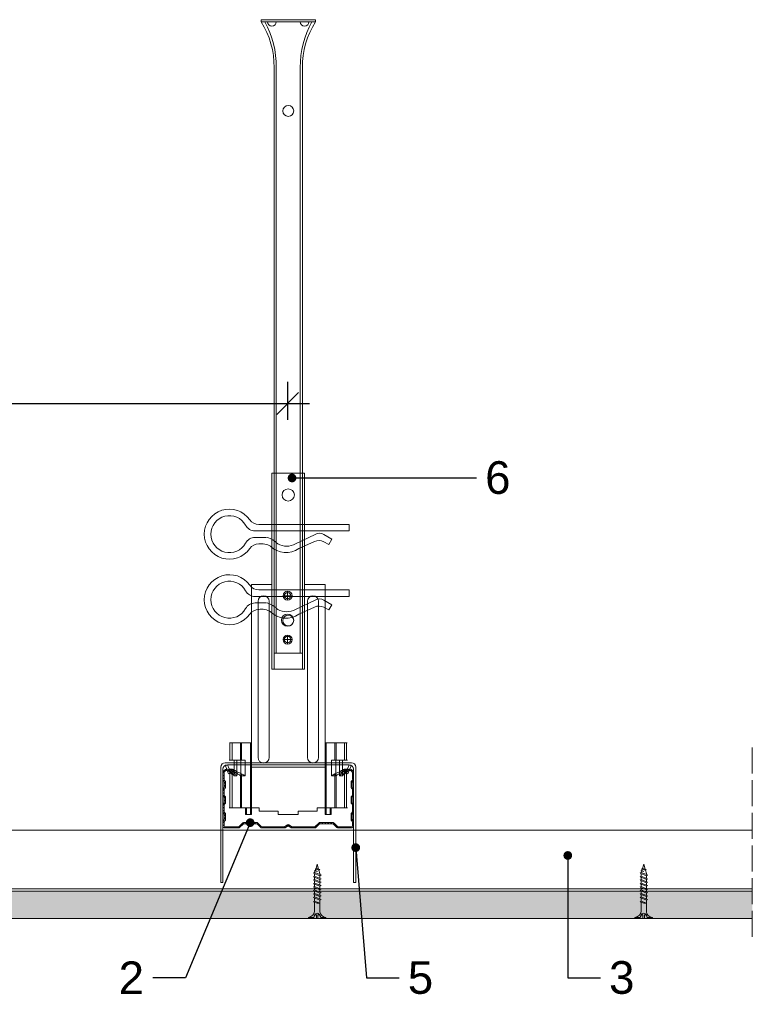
# Model space of a CAD drawing. Header units: millimetres. Extents: x -295 to 1938, y -1476 to -726.
# Tile 6 of 6: x 1601 to 1938, y -1179 to -726. Entities that reach past the tile are written whole.
import ezdxf
from ezdxf import colors
from ezdxf.entities.mleader import LeaderData, LeaderLine
from ezdxf.math import Vec2, Vec3

# ---------------------------------------------------------------- set-up
doc = ezdxf.new("R2010")
doc.units = ezdxf.units.MM
doc.linetypes.add('ACAD_ISO02W100', pattern=[15, 12, -3])
doc.layers.get('0').update_dxf_attribs({"lineweight": 5})
doc.layers.get('Defpoints').update_dxf_attribs({"lineweight": 9})
for name, color, linetype, lineweight in [('_RIGIPS AKCESORIA', 7, 'Continuous', 5), ('_RIGIPS G-K', 7, 'Continuous', 9), ('_RIGIPS PROFIL', 7, 'Continuous', 9), ('_RIGIPS PŁYTA', 7, 'Continuous', 9), ('PRZERYWANA', 7, 'ACAD_ISO02W100', 9)]:
    doc.layers.add(name, color=color, linetype=linetype, lineweight=lineweight)
doc.styles.get("Standard").update_dxf_attribs({"font": 'arial.ttf'})
doc.dimstyles.new('Rigips', dxfattribs={"dimtxt": 10, "dimasz": 10, "dimexe": 10, "dimexo": 0.625, "dimtad": 1, "dimtxsty": 'Standard', "dimblk": 'OBLIQUE', "dimcen": 2.5, "dimdle": 10, "dimadec": 0, "dimazin": 0, "dimtfac": 1, "dimtmove": 0, "dimatfit": 3, "dimldrblk": 'DOT', "dimfxl": 1, "dimarcsym": 0})

# ---------------------------------------------------------------- blocks, each defined once
blk = doc.blocks.new('wieszak noniuszowy widok')
for p, q in [((367.75, 93.63), (382.75, 93.63)), ((367.75, 3.63), (367.75, 93.63)), ((368.75, 3.63), (368.75, 93.63)), ((381.75, 3.63), (381.75, 93.63)), ((382.75, 3.63), (382.75, 93.63)), ((367.75, 42.47), (358.34, 42.47)), ((358.34, -30.29), (358.34, 42.47)), ((392.15, 42.47), (382.75, 42.47)), ((392.15, 42.47), (392.15, -30.29)), ((392.15, 42.47), (392.15, -30.29)), ((372.87, 37.38), (376.99, 37.38)), ((374.93, 39.42), (374.93, 35.32)), ((361.34, -36.95), (361.34, 34.79)), ((361.34, 34.79), (361.34, -36.95)), ((366.47, 34.79), (366.47, -36.95)), ((366.47, -36.95), (366.47, 34.79)), ((384.02, -36.95), (384.02, 34.79)), ((384.02, 34.79), (384.02, -36.95)), ((389.14, 34.79), (389.14, -36.95)), ((389.14, 34.79), (389.14, -36.95)), ((374.93, 19.27), (374.93, 15.17)), ((372.87, 17.23), (376.99, 17.23)), ((367.75, 3.63), (382.75, 3.63)), ((348.22, -30.29), (358.37, -30.29)), ((348.44, -30.29), (348.44, -38.17)), ((349.43, -30.29), (349.43, -38.17)), ((353.28, -30.29), (353.28, -38.17)), ((353.8, -30.29), (353.8, -38.17)), ((357.85, -30.29), (357.85, -63.08)), ((358.37, -30.29), (358.37, -63.08)), ((392.13, -30.29), (392.13, -63.08)), ((392.15, -30.29), (392.15, -60.01)), ((392.15, -30.29), (392.15, -60.01)), ((402.37, -30.29), (392.16, -30.29)), ((392.64, -30.29), (392.64, -63.08)), ((396.7, -30.29), (396.7, -38.17)), ((397.21, -30.29), (397.21, -38.17)), ((401.07, -30.29), (401.07, -38.17)), ((402.06, -30.29), (402.06, -38.17)), ((348.13, -38.17), (355.47, -38.17)), ((350.32, -38.17), (350.32, -45.34)), ((351.68, -45.34), (351.68, -38.17)), ((353.44, -45.34), (353.44, -38.17)), ((355.47, -38.17), (355.47, -45.34)), ((395.03, -45.34), (395.03, -38.17)), ((395.03, -38.17), (402.39, -38.17)), ((397.05, -38.17), (397.05, -45.34)), ((398.82, -38.17), (398.82, -45.34)), ((400.18, -45.34), (400.18, -38.17)), ((348.11, -42.32), (348.14, -42.29)), ((348.11, -42.37), (348.11, -42.32)), ((348.12, -42.43), (348.11, -42.37)), ((348.15, -42.51), (348.12, -42.43)), ((348.14, -42.29), (348.17, -42.28)), ((348.19, -42.61), (348.15, -42.51)), ((348.17, -42.28), (348.23, -42.28)), ((349.22, -42.28), (348.19, -42.28)), ((348.26, -42.72), (348.19, -42.61)), ((348.23, -42.28), (348.31, -42.3)), ((348.34, -42.84), (348.26, -42.72)), ((348.31, -42.3), (348.41, -42.34)), ((348.45, -43), (348.34, -42.84)), ((348.41, -42.34), (348.53, -42.39)), ((348.44, -42.99), (348.44, -60.01)), ((348.58, -43.18), (348.45, -43)), ((349.57, -43.07), (348.5, -43.07)), ((348.53, -42.39), (348.66, -42.46)), ((348.72, -43.37), (348.58, -43.18)), ((348.66, -42.46), (348.81, -42.54)), ((348.89, -43.59), (348.72, -43.37)), ((348.81, -42.54), (348.96, -42.63)), ((349.08, -43.83), (348.89, -43.59)), ((348.96, -42.63), (349.14, -42.73)), ((349.28, -44.08), (349.08, -43.83)), ((349.15, -42.29), (349.13, -42.32)), ((349.13, -42.32), (349.13, -42.36)), ((349.13, -42.36), (349.14, -42.41)), ((349.14, -42.41), (349.16, -42.47)), ((349.14, -42.73), (349.38, -42.88)), ((349.18, -42.28), (349.15, -42.29)), ((349.16, -42.47), (349.19, -42.54)), ((349.22, -42.28), (349.18, -42.28)), ((349.19, -42.54), (349.24, -42.62)), ((349.28, -42.28), (349.22, -42.28)), ((349.24, -42.62), (349.3, -42.71)), ((349.34, -42.29), (349.28, -42.28)), ((349.49, -44.34), (349.28, -44.08)), ((349.3, -42.71), (349.44, -42.91)), ((349.43, -42.32), (349.34, -42.29)), ((349.38, -42.88), (349.66, -43.05)), ((349.52, -42.35), (349.43, -42.32)), ((349.43, -42.9), (349.43, -60.01)), ((349.44, -42.91), (349.55, -43.05)), ((349.72, -44.62), (349.49, -44.34)), ((349.62, -42.4), (349.52, -42.35)), ((349.55, -43.05), (349.68, -43.2)), ((349.74, -42.46), (349.62, -42.4)), ((349.66, -43.05), (349.96, -43.25)), ((350.92, -43.07), (349.68, -43.07)), ((349.68, -43.2), (349.82, -43.37)), ((350.01, -44.98), (349.72, -44.62)), ((349.88, -42.52), (349.74, -42.46)), ((349.82, -43.37), (349.98, -43.56)), ((350.03, -42.6), (349.88, -42.52)), ((349.96, -43.25), (350.28, -43.46)), ((349.98, -43.56), (350.15, -43.76)), ((350.32, -45.34), (350.01, -44.98)), ((350.2, -42.69), (350.03, -42.6)), ((350.15, -43.76), (350.34, -43.96)), ((350.38, -42.79), (350.2, -42.69)), ((350.28, -43.46), (350.63, -43.68)), ((350.34, -43.96), (350.54, -44.17)), ((350.58, -42.89), (350.38, -42.79)), ((350.54, -44.17), (350.75, -44.4)), ((350.78, -43), (350.58, -42.89)), ((350.63, -43.68), (350.99, -43.91)), ((350.75, -44.4), (350.97, -44.63)), ((351, -43.12), (350.78, -43)), ((350.97, -44.63), (351.19, -44.86)), ((350.99, -43.91), (351.36, -44.14)), ((351.23, -43.25), (351, -43.12)), ((351.19, -44.86), (351.43, -45.11)), ((351.48, -43.37), (351.23, -43.25)), ((351.36, -44.14), (351.74, -44.37)), ((351.43, -45.11), (351.68, -45.34)), ((351.99, -43.64), (351.48, -43.37)), ((351.74, -44.37), (352.07, -44.57)), ((352.52, -43.92), (351.99, -43.64)), ((352.07, -44.57), (352.41, -44.78)), ((352.41, -44.78), (352.77, -44.98)), ((353.08, -44.19), (352.52, -43.92)), ((352.77, -44.98), (353.14, -45.18)), ((353.43, -44.35), (353.08, -44.19)), ((353.14, -45.18), (353.28, -45.26)), ((353.8, -44.52), (353.43, -44.35)), ((354.66, -44.92), (353.8, -44.52)), ((353.8, -44.52), (353.8, -60.01)), ((355.47, -45.34), (354.66, -44.92)), ((395.84, -44.92), (395.03, -45.34)), ((396.7, -44.52), (395.84, -44.92)), ((397.07, -44.35), (396.7, -44.52)), ((396.7, -44.52), (396.7, -60.01)), ((397.42, -44.19), (397.07, -44.35)), ((397.21, -45.26), (397.36, -45.18)), ((397.36, -45.18), (397.73, -44.98)), ((397.98, -43.92), (397.42, -44.19)), ((397.73, -44.98), (398.09, -44.78)), ((398.51, -43.64), (397.98, -43.92)), ((398.09, -44.78), (398.43, -44.57)), ((398.43, -44.57), (398.76, -44.37)), ((399.02, -43.37), (398.51, -43.64)), ((398.76, -44.37), (399.13, -44.14)), ((398.82, -45.34), (399.07, -45.11)), ((399.26, -43.25), (399.02, -43.37)), ((399.07, -45.11), (399.3, -44.86)), ((399.13, -44.14), (399.51, -43.91)), ((399.49, -43.12), (399.26, -43.25)), ((399.3, -44.86), (399.53, -44.63)), ((399.71, -43), (399.49, -43.12)), ((399.51, -43.91), (399.87, -43.68)), ((399.53, -44.63), (399.74, -44.4)), ((399.58, -43.07), (400.82, -43.07)), ((399.92, -42.89), (399.71, -43)), ((399.74, -44.4), (399.96, -44.17)), ((399.87, -43.68), (400.21, -43.46)), ((400.12, -42.79), (399.92, -42.89)), ((399.96, -44.17), (400.16, -43.96)), ((400.3, -42.69), (400.12, -42.79)), ((400.16, -43.96), (400.35, -43.76)), ((400.49, -44.98), (400.18, -45.34)), ((400.21, -43.46), (400.54, -43.25)), ((400.46, -42.6), (400.3, -42.69)), ((400.35, -43.76), (400.52, -43.56)), ((400.62, -42.52), (400.46, -42.6)), ((400.78, -44.62), (400.49, -44.98)), ((400.52, -43.56), (400.68, -43.37)), ((400.54, -43.25), (400.84, -43.05)), ((400.76, -42.46), (400.62, -42.52)), ((400.68, -43.37), (400.82, -43.2)), ((400.88, -42.4), (400.76, -42.46)), ((401.01, -44.34), (400.78, -44.62)), ((400.82, -43.2), (400.95, -43.05)), ((400.84, -43.05), (401.12, -42.88)), ((400.98, -42.35), (400.88, -42.4)), ((400.93, -43.07), (402, -43.07)), ((400.95, -43.05), (401.06, -42.91)), ((401.07, -42.32), (400.98, -42.35)), ((401.22, -44.08), (401.01, -44.34)), ((401.06, -42.91), (401.2, -42.71)), ((401.15, -42.29), (401.07, -42.32)), ((401.07, -42.9), (401.07, -60.01)), ((401.12, -42.88), (401.36, -42.73)), ((401.22, -42.28), (401.15, -42.29)), ((401.2, -42.71), (401.26, -42.62)), ((401.27, -42.28), (401.22, -42.28)), ((401.42, -43.83), (401.22, -44.08)), ((401.26, -42.62), (401.3, -42.54)), ((401.32, -42.28), (401.27, -42.28)), ((401.27, -42.28), (402.31, -42.28)), ((401.3, -42.54), (401.34, -42.47)), ((401.35, -42.29), (401.32, -42.28)), ((401.34, -42.47), (401.36, -42.41)), ((401.36, -42.32), (401.35, -42.29)), ((401.37, -42.36), (401.36, -42.32)), ((401.36, -42.41), (401.37, -42.36)), ((401.36, -42.73), (401.54, -42.63)), ((401.61, -43.59), (401.42, -43.83)), ((401.54, -42.63), (401.69, -42.54)), ((401.77, -43.37), (401.61, -43.59)), ((401.69, -42.54), (401.84, -42.46)), ((401.92, -43.18), (401.77, -43.37)), ((401.84, -42.46), (401.97, -42.39)), ((402.05, -43), (401.92, -43.18)), ((401.97, -42.39), (402.09, -42.34)), ((402.16, -42.84), (402.05, -43)), ((402.06, -42.99), (402.06, -60.01)), ((402.09, -42.34), (402.18, -42.3)), ((402.24, -42.72), (402.16, -42.84)), ((402.18, -42.3), (402.26, -42.28)), ((402.3, -42.61), (402.24, -42.72)), ((402.26, -42.28), (402.33, -42.28)), ((402.35, -42.51), (402.3, -42.61)), ((402.33, -42.28), (402.36, -42.29)), ((402.38, -42.43), (402.35, -42.51)), ((402.36, -42.29), (402.39, -42.32)), ((402.39, -42.37), (402.38, -42.43)), ((402.39, -42.32), (402.39, -42.37)), ((351.68, -45.34), (350.32, -45.34)), ((353.28, -45.26), (353.36, -45.3)), ((353.28, -45.26), (353.28, -60.01)), ((353.36, -45.3), (353.44, -45.34)), ((355.47, -45.34), (353.44, -45.34)), ((395.03, -45.34), (397.05, -45.34)), ((397.05, -45.34), (397.13, -45.3)), ((397.13, -45.3), (397.21, -45.26)), ((397.21, -45.26), (397.21, -60.01)), ((398.82, -45.34), (400.18, -45.34)), ((348.11, -60.01), (361.93, -60.01)), ((355.57, -63.08), (355.57, -60.01)), ((357.85, -63.08), (355.57, -63.08)), ((356.08, -63.08), (355.57, -63.08)), ((356.08, -60.01), (356.08, -63.08)), ((356.08, -63.08), (358.37, -63.08)), ((358.37, -63.08), (357.85, -63.08)), ((361.93, -60.01), (361.93, -61.55)), ((361.93, -60.01), (361.93, -61.55)), ((370.64, -61.55), (361.93, -61.55)), ((370.64, -61.55), (370.64, -63.08)), ((370.64, -61.55), (370.64, -63.08)), ((379.86, -63.08), (370.64, -63.08)), ((370.64, -63.08), (379.86, -63.08)), ((388.57, -61.55), (379.86, -61.55)), ((379.86, -61.55), (379.86, -63.08)), ((379.86, -61.55), (379.86, -63.08)), ((388.57, -60.01), (388.57, -61.55)), ((402.39, -60.01), (388.57, -60.01)), ((388.57, -60.01), (388.57, -61.55)), ((392.13, -63.08), (394.42, -63.08)), ((392.64, -63.08), (392.13, -63.08)), ((394.93, -63.08), (392.64, -63.08)), ((394.42, -63.08), (394.42, -60.01)), ((394.93, -63.08), (394.42, -63.08)), ((394.93, -60.01), (394.93, -63.08))]:
    blk.add_line(p, q)
for centre, radius in [((375.25, 83.63), 2.81), ((374.93, 37.38), 2.06), ((374.93, 37.38), 1.46), ((374.93, 26.11), 2.81), ((374.93, 17.23), 2.06), ((374.93, 17.23), 1.46)]:
    blk.add_circle(centre, radius)
for centre, start, end in [((363.91, 34.79), 0, 180), ((386.58, 34.79), 0, 180), ((363.91, -36.95), 180, 0), ((386.58, -36.95), 180, 0)]:
    blk.add_arc(centre, 2.56, start, end)
blk = doc.blocks.new('noniusz gorny widok')
for p, q in [((418.67, 301.96), (418.67, 302.96)), ((418.67, 302.96), (443.67, 302.96)), ((418.67, 301.96), (443.67, 301.96)), ((421.67, 301.96), (425.67, 301.96)), ((443.67, 301.96), (443.67, 302.96)), ((424.67, 11.96), (424.67, 281.05)), ((425.67, 11.96), (425.67, 281.05)), ((436.67, 11.96), (436.67, 281.05)), ((437.67, 11.96), (437.67, 281.05)), ((424.67, 11.96), (437.67, 11.96))]:
    blk.add_line(p, q)
for centre in [(431.17, 261.05), (431.17, 26.96)]:
    blk.add_circle(centre, 2.5)
for centre, radius, start, end in [((386.97, 281.54), 37.7, 359.2509, 32.7784), ((383.61, 281.48), 42.06, 359.4173, 29.1348), ((423.67, 301.96), 2, 180, 0), ((478.72, 281.48), 42.06, 150.8652, 180.5827), ((438.67, 301.96), 2, 180, 0), ((475.36, 281.54), 37.7, 147.2216, 180.7491)]:
    blk.add_arc(centre, radius, start, end)
blk = doc.blocks.new('klamra')
at = {"layer": '_RIGIPS AKCESORIA'}
for p, q in [((6828.19, 2764.92), (6828.19, 2806.53)), ((6831.19, 2764.92), (6831.19, 2808.19)), ((6834.19, 2802.92), (6834.19, 2808.19)), ((6832.87, 2780.55), (6837.19, 2789.57)), ((6839.31, 2788.09), (6836.06, 2780.95)), ((6832.86, 2776.63), (6835, 2772.92)), ((6835, 2772.92), (6837.38, 2774.29)), ((6836.19, 2776.54), (6837.38, 2774.29)), ((6831.19, 2764.92), (6828.19, 2764.92))]:
    blk.add_line(p, q, dxfattribs=at)
for centre, radius, start, end in [((6832.69, 2820.02), 11.5, 305.1527, 234.8473), ((6832.69, 2820.02), 8.5, 298.7822, 241.2178), ((6823.19, 2806.53), 5, 0, 54.8473), ((6826.19, 2808.19), 5, 0, 61.2178), ((6839.19, 2808.19), 5, 118.7822, 180), ((6842.19, 2806.53), 5, 125.1527, 180), ((6845.23, 2805.18), 8.16, 170.4436, 210.2847), ((6843.93, 2805.32), 10.09, 195.2653, 228.1308), ((6831.19, 2793.92), 10, 324.3132, 45.573), ((6829.23, 2793.69), 8.97, 332.6387, 27.3613), ((6835.87, 2778.58), 3.59, 146.8414, 212.9715), ((6840.61, 2778.88), 5, 155.5109, 207.8622)]:
    blk.add_arc(centre, radius, start, end, dxfattribs=at)
blk = doc.blocks.new('Lacznik krzyzowy (widok1)')
at = {"layer": '_RIGIPS AKCESORIA', "extrusion": (0, 0, -1)}
for p, q in [((2, 91.5), (60, 91.5)), ((2.08, 90.11), (3, 90.5)), ((3, 90.5), (4.53, 86.8)), ((14, 89.5, 30), (14, 90.5, 30)), ((48, 90.5, 30), (48, 89.5, 30)), ((57.47, 86.8), (59, 90.5)), ((59, 90.5), (59.92, 90.11)), ((0, 36.5), (0, 89.5)), ((1, 88.5), (1, 36.5)), ((3.61, 86.42), (2.08, 90.11)), ((4.53, 86.8), (3.61, 86.42)), ((48, 89.5, 30), (14, 89.5, 30)), ((58.39, 86.42), (57.47, 86.8)), ((59.92, 90.11), (58.39, 86.42)), ((61, 36.5), (61, 88.5)), ((62, 89.5), (62, 36.5)), ((1, 36.5), (0, 36.5)), ((62, 36.5), (61, 36.5))]:
    blk.add_line(p, q, dxfattribs=at)
at = {"layer": '_RIGIPS AKCESORIA'}
blk.add_line((59, 90.5), (3, 90.5), dxfattribs=at)
at = {"layer": '_RIGIPS AKCESORIA', "extrusion": (0, 0, -1)}
for centre, start, end in [((-2, 89.5), 0, 90), ((-3, 88.5), 0, 90), ((-3, 88.5), 0, 90), ((-59, 88.5), 90, 180), ((-59, 88.5), 90, 180), ((-60, 89.5), 90, 180)]:
    blk.add_arc(centre, 2, start, end, dxfattribs=at)
blk = doc.blocks.new('CD 60 ULTRASTIL')
h = blk.add_hatch()
h.set_pattern_fill('ANSI31', color=256, scale=0.3, style=0)
h.paths.add_polyline_path([(542.88, 684.5, -0.302776), (543.49, 684.5), (544.54, 683.79, 0.148069), (544.85, 683.7), (555.42, 683.7, 0.198912), (555.81, 683.86), (557.38, 685.44, -0.198912), (557.77, 685.6), (563.59, 685.6, -0.198912), (563.98, 685.44), (565.55, 683.86, 0.198912), (565.94, 683.7), (572.18, 683.7, 0.414214), (573.18, 684.7), (573.18, 686.74, 0.198912), (573.02, 687.12), (572.74, 687.4, -0.198912), (572.58, 687.79), (572.58, 689.87, -0.198912), (572.74, 690.26), (573.02, 690.54, 0.198912), (573.18, 690.93), (573.18, 694.47, 0.198912), (573.02, 694.86), (572.74, 695.14, -0.198912), (572.58, 695.53), (572.58, 697.61, -0.198912), (572.74, 698), (573.02, 698.28, 0.198912), (573.18, 698.67), (573.18, 701.47, 0.198912), (573.02, 701.86), (572.74, 702.14, -0.198912), (572.58, 702.53), (572.58, 704.61, -0.198912), (572.74, 705), (573.02, 705.28, 0.198912), (573.18, 705.67), (573.18, 708.9, 0.666128), (570.12, 710.18), (568.55, 708.63), (568.93, 708.24), (570.5, 709.79, -0.666128), (572.63, 708.9), (572.63, 705.9, -0.198912), (572.47, 705.51), (572.19, 705.23, 0.198912), (572.03, 704.84), (572.03, 702.3, 0.198912), (572.19, 701.91), (572.47, 701.63, -0.198912), (572.63, 701.25), (572.63, 698.9, -0.198912), (572.47, 698.51), (572.19, 698.23, 0.198912), (572.03, 697.84), (572.03, 695.3, 0.198912), (572.19, 694.91), (572.47, 694.63, -0.198912), (572.63, 694.25), (572.63, 691.16, -0.198912), (572.47, 690.77), (572.19, 690.49, 0.198912), (572.03, 690.1), (572.03, 687.56, 0.198912), (572.19, 687.17), (572.47, 686.9, -0.198912), (572.63, 686.51), (572.63, 684.7, -0.414214), (572.18, 684.25), (566.17, 684.25, -0.198912), (565.78, 684.41), (564.2, 685.99, 0.198912), (563.82, 686.15), (557.55, 686.15, 0.198912), (557.16, 685.99), (555.58, 684.41, -0.198912), (555.19, 684.25), (545.01, 684.25, -0.148069), (544.71, 684.34), (543.49, 685.16, 0.302776), (542.88, 685.16), (541.65, 684.34, -0.148069), (541.35, 684.25), (531.17, 684.25, -0.198912), (530.78, 684.41), (529.2, 685.99, 0.198912), (528.82, 686.15), (522.55, 686.15, 0.198912), (522.16, 685.99), (520.58, 684.41, -0.198912), (520.19, 684.25), (514.18, 684.25, -0.414214), (513.73, 684.7), (513.73, 686.51, -0.198912), (513.89, 686.9), (514.17, 687.17, 0.198912), (514.33, 687.56), (514.33, 690.1, 0.198912), (514.17, 690.49), (513.89, 690.77, -0.198912), (513.73, 691.16), (513.73, 694.25, -0.198912), (513.89, 694.63), (514.17, 694.91, 0.198912), (514.33, 695.3), (514.33, 697.84, 0.198912), (514.17, 698.23), (513.89, 698.51, -0.198912), (513.73, 698.9), (513.73, 701.25, -0.198912), (513.89, 701.63), (514.17, 701.91, 0.198912), (514.33, 702.3), (514.33, 704.84, 0.198912), (514.17, 705.23), (513.89, 705.51, -0.198912), (513.73, 705.9), (513.73, 708.9, -0.666128), (515.86, 709.79), (517.43, 708.24), (517.81, 708.63), (516.25, 710.18, 0.666128), (513.18, 708.9), (513.18, 705.67, 0.198912), (513.34, 705.28), (513.62, 705, -0.198912), (513.78, 704.61), (513.78, 702.53, -0.198912), (513.62, 702.14), (513.34, 701.86, 0.198912), (513.18, 701.47), (513.18, 698.67, 0.198912), (513.34, 698.28), (513.62, 698, -0.198912), (513.78, 697.61), (513.78, 695.53, -0.198912), (513.62, 695.14), (513.34, 694.86, 0.198912), (513.18, 694.47), (513.18, 690.93, 0.198912), (513.34, 690.54), (513.62, 690.26, -0.198912), (513.78, 689.87), (513.78, 687.79, -0.198912), (513.62, 687.4), (513.34, 687.12, 0.198912), (513.18, 686.74), (513.18, 684.7, 0.414214), (514.18, 683.7), (520.42, 683.7, 0.198912), (520.81, 683.86), (522.38, 685.44, -0.198912), (522.77, 685.6), (528.59, 685.6, -0.198912), (528.98, 685.44), (530.55, 683.86, 0.198912), (530.94, 683.7), (541.51, 683.7, 0.148069), (541.82, 683.79)])
for p, q in [((516.25, 710.18), (517.81, 708.63)), ((570.12, 710.18), (568.55, 708.63)), ((513.18, 708.9), (513.18, 705.67)), ((513.73, 708.9), (513.73, 705.9)), ((515.86, 709.79), (517.43, 708.24)), ((517.43, 708.24), (517.81, 708.63)), ((568.93, 708.24), (568.55, 708.63)), ((570.5, 709.79), (568.93, 708.24)), ((572.63, 708.9), (572.63, 705.9)), ((573.18, 708.9), (573.18, 705.67)), ((513.18, 698.67), (513.18, 701.47)), ((513.34, 705.28), (513.62, 705)), ((513.34, 701.86), (513.62, 702.14)), ((513.73, 698.9), (513.73, 701.25)), ((513.78, 704.61), (513.78, 702.53)), ((513.89, 705.51), (514.17, 705.23)), ((513.89, 701.63), (514.17, 701.91)), ((514.33, 704.84), (514.33, 702.3)), ((572.03, 704.84), (572.03, 702.3)), ((572.47, 705.51), (572.19, 705.23)), ((572.47, 701.63), (572.19, 701.91)), ((572.58, 704.61), (572.58, 702.53)), ((572.63, 698.9), (572.63, 701.25)), ((573.02, 705.28), (572.74, 705)), ((573.02, 701.86), (572.74, 702.14)), ((573.18, 698.67), (573.18, 701.47)), ((513.34, 698.28), (513.62, 698)), ((513.78, 697.61), (513.78, 695.53)), ((513.89, 698.51), (514.17, 698.23)), ((514.33, 697.84), (514.33, 695.3)), ((572.03, 697.84), (572.03, 695.3)), ((572.47, 698.51), (572.19, 698.23)), ((572.58, 697.61), (572.58, 695.53)), ((573.02, 698.28), (572.74, 698)), ((513.18, 694.47), (513.18, 690.93)), ((513.34, 694.86), (513.62, 695.14)), ((513.73, 694.25), (513.73, 691.16)), ((513.89, 694.63), (514.17, 694.91)), ((572.47, 694.63), (572.19, 694.91)), ((572.63, 694.25), (572.63, 691.16)), ((573.02, 694.86), (572.74, 695.14)), ((573.18, 694.47), (573.18, 690.93)), ((513.34, 690.54), (513.62, 690.26)), ((513.78, 689.87), (513.78, 687.79)), ((513.89, 690.77), (514.17, 690.49)), ((514.33, 690.1), (514.33, 687.56)), ((572.03, 690.1), (572.03, 687.56)), ((572.47, 690.77), (572.19, 690.49)), ((572.58, 689.87), (572.58, 687.79)), ((573.02, 690.54), (572.74, 690.26)), ((513.18, 686.74), (513.18, 684.7)), ((513.34, 687.12), (513.62, 687.4)), ((513.73, 686.51), (513.73, 684.7)), ((513.89, 686.9), (514.17, 687.17)), ((514.18, 684.25), (520.19, 684.25)), ((514.18, 683.7), (520.42, 683.7)), ((520.58, 684.41), (522.16, 685.99)), ((520.81, 683.86), (522.38, 685.44)), ((522.55, 686.15), (528.82, 686.15)), ((528.59, 685.6), (522.77, 685.6)), ((530.55, 683.86), (528.98, 685.44)), ((530.78, 684.41), (529.2, 685.99)), ((530.94, 683.7), (541.51, 683.7)), ((531.17, 684.25), (541.35, 684.25)), ((541.65, 684.34), (542.88, 685.16)), ((541.82, 683.79), (542.88, 684.5)), ((544.71, 684.34), (543.49, 685.16)), ((544.54, 683.79), (543.49, 684.5)), ((544.85, 683.7), (555.42, 683.7)), ((545.01, 684.25), (555.19, 684.25)), ((555.58, 684.41), (557.16, 685.99)), ((555.81, 683.86), (557.38, 685.44)), ((557.55, 686.15), (563.82, 686.15)), ((557.77, 685.6), (563.59, 685.6)), ((565.55, 683.86), (563.98, 685.44)), ((565.78, 684.41), (564.2, 685.99)), ((565.94, 683.7), (572.18, 683.7)), ((566.17, 684.25), (572.18, 684.25)), ((572.47, 686.9), (572.19, 687.17)), ((572.63, 686.51), (572.63, 684.7)), ((573.02, 687.12), (572.74, 687.4)), ((573.18, 686.74), (573.18, 684.7))]:
    blk.add_line(p, q)
for centre, radius, start, end in [((514.98, 708.9), 1.8, 45.3251, 180), ((514.98, 708.9), 1.25, 45.3251, 180), ((571.38, 708.9), 1.8, 360, 134.6749), ((571.38, 708.9), 1.25, 360, 134.6749), ((513.73, 705.67), 0.55, 180, 225), ((514.28, 705.9), 0.55, 180, 225), ((572.08, 705.9), 0.55, 315, 0), ((572.63, 705.67), 0.55, 315, 0), ((513.73, 701.47), 0.55, 135, 180), ((513.23, 704.61), 0.55, 0, 45), ((513.23, 702.53), 0.55, 315, 0), ((514.28, 701.25), 0.55, 135, 180), ((513.78, 704.84), 0.55, 0, 45), ((513.78, 702.3), 0.55, 315, 0), ((572.58, 704.84), 0.55, 135, 180), ((572.58, 702.3), 0.55, 180, 225), ((572.08, 701.25), 0.55, 0, 45), ((573.13, 704.61), 0.55, 135, 180), ((573.13, 702.53), 0.55, 180, 225), ((572.63, 701.47), 0.55, 0, 45), ((513.73, 698.67), 0.55, 180, 225), ((513.23, 697.61), 0.55, 360, 45), ((514.28, 698.9), 0.55, 180, 225), ((513.78, 697.84), 0.55, 0, 45), ((572.58, 697.84), 0.55, 135, 180), ((572.08, 698.9), 0.55, 315, 0), ((573.13, 697.61), 0.55, 135, 180), ((572.63, 698.67), 0.55, 315, 0), ((513.73, 694.47), 0.55, 135, 180), ((513.23, 695.53), 0.55, 315, 0), ((514.28, 694.25), 0.55, 135, 180), ((513.78, 695.3), 0.55, 315, 0), ((572.58, 695.3), 0.55, 180, 225), ((572.08, 694.25), 0.55, 0, 45), ((573.13, 695.53), 0.55, 180, 225), ((572.63, 694.47), 0.55, 0, 45), ((513.73, 690.93), 0.55, 180, 225), ((513.23, 689.87), 0.55, 0, 45), ((513.23, 687.79), 0.55, 315, 0), ((514.28, 691.16), 0.55, 180, 225), ((513.78, 690.1), 0.55, 360, 45), ((513.78, 687.56), 0.55, 315, 360), ((572.58, 690.1), 0.55, 135, 180), ((572.58, 687.56), 0.55, 180, 225), ((572.08, 691.16), 0.55, 315, 0), ((573.13, 689.87), 0.55, 135, 180), ((573.13, 687.79), 0.55, 180, 225), ((572.63, 690.93), 0.55, 315, 0), ((513.73, 686.74), 0.55, 135, 180), ((514.18, 684.7), 1, 180, 270), ((514.28, 686.51), 0.55, 135, 180), ((514.18, 684.7), 0.45, 180, 270), ((520.19, 684.8), 0.55, 270, 315), ((520.42, 684.25), 0.55, 270, 315), ((522.55, 685.6), 0.55, 90, 135), ((522.77, 685.05), 0.55, 90, 135), ((528.59, 685.05), 0.55, 45, 90), ((528.82, 685.6), 0.55, 45, 90), ((530.94, 684.25), 0.55, 225, 270), ((531.17, 684.8), 0.55, 225, 270), ((541.35, 684.8), 0.55, 270, 303.6901), ((541.51, 684.25), 0.55, 270, 303.6901), ((543.18, 684.7), 0.55, 56.3099, 123.6901), ((543.18, 684.04), 0.55, 56.3099, 123.6901), ((544.85, 684.25), 0.55, 236.3099, 270), ((545.01, 684.8), 0.55, 236.3099, 270), ((555.19, 684.8), 0.55, 270, 315), ((555.42, 684.25), 0.55, 270, 315), ((557.55, 685.6), 0.55, 90, 135), ((557.77, 685.05), 0.55, 90, 135), ((563.59, 685.05), 0.55, 45, 90), ((563.82, 685.6), 0.55, 45, 90), ((565.94, 684.25), 0.55, 225, 270), ((566.17, 684.8), 0.55, 225, 270), ((572.18, 684.7), 1, 270, 0), ((572.18, 684.7), 1, 270, 360), ((572.18, 684.7), 0.45, 270, 360), ((572.08, 686.51), 0.55, 360, 45), ((572.63, 686.74), 0.55, 360, 45)]:
    blk.add_arc(centre, radius, start, end)
blk = doc.blocks.new('TN 25')
at = {"layer": '_RIGIPS AKCESORIA'}
for p, q in [((0, -0.84), (0, 7.16)), ((0, 7.16), (0.46, 7.16)), ((0.46, 4.78), (0, 4.78)), ((0.46, 7.16), (0.46, 4.78)), ((8.47, 4.46), (8.79, 5)), ((8.79, 5), (9.93, 2.01)), ((10.1, 4.46), (10.41, 5)), ((10.41, 5), (11.56, 2.01)), ((11.67, 4.46), (11.99, 5)), ((11.99, 5), (13.14, 2.01)), ((13.21, 4.46), (13.52, 5)), ((13.52, 5), (14.67, 2.01)), ((14.8, 4.46), (15.12, 5)), ((15.12, 5), (16.26, 2.01)), ((16.42, 4.46), (16.73, 5)), ((16.73, 5), (17.88, 2.01)), ((17.99, 4.46), (18.31, 5)), ((18.31, 5), (19.45, 2.01)), ((19.68, 4.46), (20, 5)), ((20, 5), (21.14, 2.01)), ((0, 3.5), (1.77, 3.5)), ((0, 2.83), (1.77, 2.83)), ((0.46, 1.64), (0, 1.64)), ((0.46, -0.84), (0.46, 1.64)), ((1.77, 3.5), (1.77, 4.2)), ((1.77, 2.83), (1.77, 2.18)), ((3.02, 4.46), (8.47, 4.46)), ((7.49, 2.01), (3.55, 2.01)), ((7.12, 4.46), (7.12, 3.18)), ((8.03, 2.01), (7.12, 4.46)), ((7.12, 3.18), (7.65, 1.53)), ((7.65, 1.53), (8.03, 2.01)), ((9.41, 2.01), (8.03, 2.01)), ((9.61, 1.51), (8.47, 4.46)), ((9, 4.46), (10.1, 4.46)), ((9.93, 2.01), (9.61, 1.51)), ((11.04, 2.01), (9.93, 2.01)), ((11.23, 1.51), (10.1, 4.46)), ((10.62, 4.46), (11.67, 4.46)), ((11.56, 2.01), (11.23, 1.51)), ((12.61, 2.01), (11.56, 2.01)), ((12.81, 1.51), (11.67, 4.46)), ((12.2, 4.46), (13.21, 4.46)), ((13.14, 2.01), (12.81, 1.51)), ((14.15, 2.01), (13.14, 2.01)), ((14.34, 1.51), (13.21, 4.46)), ((13.73, 4.46), (14.8, 4.46)), ((14.67, 2.01), (14.34, 1.51)), ((15.74, 2.01), (14.67, 2.01)), ((15.94, 1.51), (14.8, 4.46)), ((15.33, 4.46), (16.42, 4.46)), ((16.26, 2.01), (15.94, 1.51)), ((17.36, 2.01), (16.26, 2.01)), ((17.55, 1.51), (16.42, 4.46)), ((16.94, 4.46), (17.99, 4.46)), ((17.88, 2.01), (17.55, 1.51)), ((18.93, 2.01), (17.88, 2.01)), ((19.13, 1.51), (17.99, 4.46)), ((18.52, 4.46), (19.68, 4.46)), ((19.45, 2.01), (19.13, 1.51)), ((19.45, 2.01), (20.62, 2.01)), ((20.82, 1.51), (19.68, 4.46)), ((20.21, 4.46), (20.7, 4.46)), ((20.7, 4.46), (22.28, 3.98)), ((21.14, 2.01), (20.82, 1.51)), ((21.14, 2.01), (21.81, 2.12)), ((21.85, 1.83), (21.67, 3.28)), ((21.67, 3.28), (22.14, 2.4)), ((22.14, 2.4), (21.85, 1.83)), ((22.7, 2.36), (22.14, 2.4)), ((22.28, 3.98), (22.56, 4.37)), ((22.7, 2.36), (22.28, 3.98)), ((22.56, 4.37), (23.03, 2.71)), ((23.03, 2.71), (22.7, 2.36)), ((22.71, 3.85), (25, 3.24)), ((25, 3.24), (23.03, 2.71)), ((0, -0.84), (0.46, -0.84))]:
    blk.add_line(p, q, dxfattribs=at)
for centre, major_axis, ratio, start_param, end_param in [((3.09, 7.67), (0.17, 3.2), 0.826134, 1.773653, 3.180586), ((-0.04, 0.9), (0, 3.93), 0.848176, -0.720942, -0.151112), ((3.37, -1.57), (0.28, 3.57), 0.832181, 0.035984, 1.430787), ((-2.73, 15.91), (0, 14.76), 0.848176, 3.399396, 3.475072), ((0.59, 4.62), (0, 2.81), 0.848176, 3.475072, 3.862535), ((1.66, 3.18), (0, 0.895), 0.848176, -1.552777, -0.720942), ((1.66, 3.18), (0, 0.895), 0.848176, 3.862535, 4.730408)]:
    blk.add_ellipse(centre, major_axis=major_axis, ratio=ratio, start_param=start_param, end_param=end_param, dxfattribs=at)
blk = doc.blocks.new('_Dot')
at = {"color": 0, "linetype": 'ByBlock', "lineweight": -2}
blk.add_line((-0.5, 0), (-1, 0), dxfattribs=at)
at = {"color": 0, "linetype": 'ByBlock', "const_width": 0.5}
blk.add_lwpolyline([(-0.25, 0, 1), (0.25, 0, 1)], format="xyb", close=True, dxfattribs=at)
blk = doc.blocks.new('_Oblique')
at = {"color": 0, "linetype": 'ByBlock', "lineweight": -2}
blk.add_line((-0.5, -0.5), (0.5, 0.5), dxfattribs=at)
blk = doc.blocks.new('*D35')
at = {"layer": '_RIGIPS PŁYTA', "color": 0, "lineweight": -2, "transparency": 16777216}
for p, q in [((1324.47, -926.2), (1324.47, -892.58)), ((1724.2, -910.15), (1724.2, -892.58)), ((1314.47, -902.58), (1734.2, -902.58))]:
    blk.add_line(p, q, dxfattribs=at)
at = {"layer": 'Defpoints', "color": 0, "transparency": 16777216}
for p in [(1724.2, -902.58), (1724.2, -910.78), (1324.47, -926.83)]:
    blk.add_point(p, dxfattribs=at)
at = {"layer": '_RIGIPS PŁYTA', "color": 0, "lineweight": -2, "transparency": 16777216, "xscale": 10, "yscale": 10, "zscale": 10, "rotation": 180}
blk.add_blockref('_Oblique', (1324.47, -902.58), dxfattribs=at)
at = {"layer": '_RIGIPS PŁYTA', "color": 0, "lineweight": -2, "transparency": 16777216, "xscale": 10, "yscale": 10, "zscale": 10}
blk.add_blockref('_Oblique', (1724.2, -902.58), dxfattribs=at)
at = {"layer": '_RIGIPS PŁYTA', "color": 0, "transparency": 16777216, "insert": (1524.33, -896.85), "char_height": 10, "attachment_point": 5}
blk.add_mtext('max 400', dxfattribs=at)

msp = doc.modelspace()

# ---------------------------------------------------------------- hatches: boundary and pattern name
at = {"layer": '_RIGIPS G-K'}
h = msp.add_hatch(dxfattribs=at)
h.set_pattern_fill('DOTS', color=253, scale=0.5, style=0)
h.set_pattern_definition([(0, (-1627.8341, -2665.1569), (0.396875, 0.79375), [0, -0.79375])])
h.paths.add_polyline_path([(1937.665, -1139.168), (1937.665, -1126.668), (1331.47, -1126.672), (1331.47, -1139.172)])

# ---------------------------------------------------------------- linework, layer by layer
at = {"layer": '_RIGIPS PROFIL'}
for p, q in [((1937.665, -1098.589), (1333.853, -1098.582)), ((1937.665, -1125.563), (1333.853, -1125.563))]:
    msp.add_line(p, q, dxfattribs=at)
at = {"layer": '_RIGIPS PŁYTA'}
for p, q in [((1937.665, -1126.663), (1324.47, -1126.663)), ((1937.665, -1139.163), (1325.47, -1139.163))]:
    msp.add_line(p, q, dxfattribs=at)
at = {"layer": 'PRZERYWANA'}
msp.add_line((1937.665, -1060.568), (1937.665, -1149.163), dxfattribs=at)

# ---------------------------------------------------------------- block references
for name, p in [('noniusz gorny widok', (1293.301, -1029.233)), ('wieszak noniuszowy widok', (1349.221, -1028.233)), ('Lacznik krzyzowy (widok1)', (1693.47, -1159.067)), ('CD 60 ULTRASTIL', (1181.29, -1781.27))]:
    msp.add_blockref(name, p)
at = {"color": 253, "xscale": -1, "rotation": 90}
for p in [(4517.414, 5870.079), (4517.414, 5839.982)]:
    msp.add_blockref('klamra', p, dxfattribs=at)
at = {"layer": '_RIGIPS AKCESORIA', "xscale": -1, "rotation": 270}
for p in [(1734.572, -1139.163), (1884.572, -1139.163)]:
    msp.add_blockref('TN 25', p, dxfattribs=at)

# ---------------------------------------------------------------- dimensions: what is measured, and where the dimension line sits
at = {"layer": '_RIGIPS PŁYTA'}
dim = msp.add_linear_dim(base=(1724.196, -902.584), p1=(1324.47, -926.826), p2=(1724.196, -910.776), text='max 400', dimstyle='Rigips', dxfattribs=at)
dim.commit()
dim.dimension.update_dxf_attribs({"geometry": '*D35', "text_midpoint": (1524.333, -896.853)})

# ---------------------------------------------------------------- leaders
at = {"layer": '_RIGIPS G-K'}
ml = msp.add_multileader_mtext('Standard', dxfattribs=at)
ml.set_content('6', color=256)
ml.set_leader_properties()
ml.set_arrow_properties(name='DOT')
ml.build(insert=Vec2(0, 0))
ml.multileader.update_dxf_attribs({"dogleg_length": 15})
ctx = ml.context
ctx.base_point, ctx.char_height, ctx.landing_gap_size, ctx.plane_origin = Vec3(1810.92, -936.73), 15, 4, Vec3(1808.962, -806.122)
notes = []
notes.append((ctx, [(0, (1, 1, 0), (1795.92, -936.73), (1, 0), 15, [(1, [(1726.194, -936.793)], 0, [])])]))
ctx.mtext.insert, ctx.mtext.flow_direction = Vec3(1814.92, -929.102), 5
ml = msp.add_multileader_mtext('Standard', dxfattribs=at)
ml.set_content('2', color=256)
ml.set_leader_properties()
ml.set_arrow_properties(name='DOT')
ml.build(insert=Vec2(0, 0))
ml.multileader.update_dxf_attribs({"dogleg_length": 15})
ctx = ml.context
ctx.base_point, ctx.char_height, ctx.landing_gap_size, ctx.plane_origin = Vec3(1644.252, -1166.375), 15, 4, Vec3(1642.325, -1035.766)
ctx.text_align_type = 2
notes.append((ctx, [(1, (1, 1, 0), (1677.187, -1166.375), (-1, 0), 15, [(0, [(1706.97, -1095.118)], 0, [])])]))
ctx.mtext.insert, ctx.mtext.alignment, ctx.mtext.flow_direction = Vec3(1658.187, -1158.875), 3, 5
ml = msp.add_multileader_mtext('Standard', dxfattribs=at)
ml.set_content('5', color=256)
ml.set_leader_properties()
ml.set_arrow_properties(name='DOT')
ml.build(insert=Vec2(0, 0))
ml.multileader.update_dxf_attribs({"dogleg_length": 15})
ctx = ml.context
ctx.base_point, ctx.char_height, ctx.landing_gap_size, ctx.plane_origin = Vec3(1775.391, -1166.375), 15, 4, Vec3(1767.18, -1035.766)
notes.append((ctx, [(0, (1, 1, 0), (1760.391, -1166.375), (1, 0), 15, [(0, [(1755.47, -1106.59)], 0, [])])]))
ctx.mtext.insert, ctx.mtext.flow_direction = Vec3(1779.391, -1158.747), 5
ml = msp.add_multileader_mtext('Standard', dxfattribs=at)
ml.set_content('3', color=256)
ml.set_leader_properties()
ml.set_arrow_properties(name='DOT')
ml.build(insert=Vec2(0, 0))
ml.multileader.update_dxf_attribs({"dogleg_length": 15})
ctx = ml.context
ctx.base_point, ctx.char_height, ctx.landing_gap_size, ctx.plane_origin = Vec3(1867.853, -1166.375), 15, 4, Vec3(1817.857, -1035.766)
notes.append((ctx, [(0, (1, 1, 0), (1852.853, -1166.375), (1, 0), 15, [(0, [(1852.896, -1110.192)], 0, [])])]))
ctx.mtext.insert, ctx.mtext.flow_direction = Vec3(1871.853, -1158.742), 5
for ctx, leaders in notes:
    for number, flags, end, landing, length, lines in leaders:
        leader = LeaderData()
        leader.index, (leader.has_last_leader_line, leader.has_dogleg_vector, leader.attachment_direction) = number, flags
        leader.last_leader_point, leader.dogleg_vector, leader.dogleg_length = Vec3(end), Vec3(landing), length
        for number, points, colour, breaks in lines:
            line = LeaderLine()
            line.index, line.vertices, line.color, line.breaks = number, Vec3.list(points), colors.encode_raw_color(colour), breaks
            leader.lines.append(line)
        ctx.leaders.append(leader)

doc.saveas('drawing.dxf')
